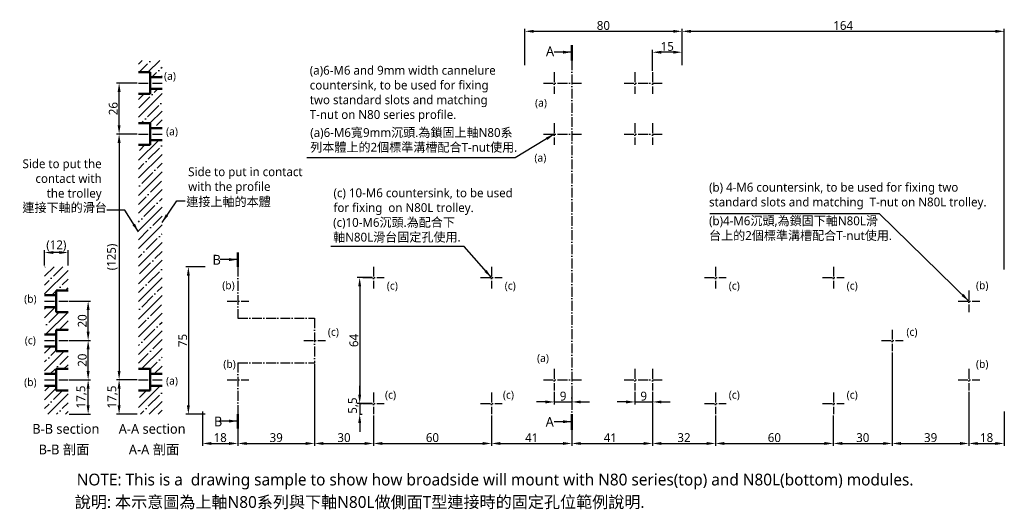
# Model space of a CAD drawing. Header units: millimetres. Extents: x 251 to 752, y 213 to 462.
import ezdxf

# ---------------------------------------------------------------- set-up
doc = ezdxf.new("R2010")
doc.units = ezdxf.units.MM
doc.linetypes.add('中心線5', pattern=[7.2, 5, -1, 0.2, -1])
doc.layers.get('Defpoints').update_dxf_attribs({"color": 1})
doc.layers.add('中心線', color=5, linetype='中心線5')
doc.layers.add('標註線', color=3, linetype='Continuous')
doc.styles.get("Standard").update_dxf_attribs({"font": 'msjh.ttf'})
doc.dimstyles.new('ISO-25', dxfattribs={"dimtxt": 4.5, "dimasz": 4.5, "dimexe": 1.25, "dimexo": 0.625, "dimtad": 1, "dimdec": 8, "dimtxsty": 'Standard', "dimcen": 2.5, "dimadec": 0, "dimazin": 0, "dimtfac": 1, "dimtdec": 8, "dimtmove": 0, "dimatfit": 3, "dimfxl": 0, "dimarcsym": 0})

# ---------------------------------------------------------------- blocks, each defined once
blk = doc.blocks.new('*D1')
at = {"layer": 'Defpoints', "color": 0, "lineweight": 50}
for p in [(275.82, 278.39), (286, 278.39), (275.82, 260.89)]:
    blk.add_point(p, dxfattribs=at)
at = {"layer": '標註線', "color": 0, "lineweight": -2}
for p, q in [((276.44, 278.39), (287.25, 278.39)), ((286, 265.39), (286, 273.89)), ((276.44, 260.89), (287.25, 260.89))]:
    blk.add_line(p, q, dxfattribs=at)
at = {"layer": '標註線', "color": 0, "lineweight": 50}
for points in [[(285.25, 273.89), (286.75, 273.89), (286, 278.39)], [(285.25, 265.39), (286.75, 265.39), (286, 260.89)]]:
    blk.add_solid(points, dxfattribs=at)
at = {"layer": '標註線', "color": 0, "insert": (282.66, 269.64), "char_height": 4.5, "attachment_point": 5, "rotation": 90}
blk.add_mtext('17,5', dxfattribs=at)
blk = doc.blocks.new('*D2')
at = {"layer": 'Defpoints', "color": 0, "lineweight": 50}
for p in [(263.82, 343.15), (263.82, 335.89), (275.82, 335.89)]:
    blk.add_point(p, dxfattribs=at)
at = {"layer": '標註線', "color": 0, "lineweight": -2}
for p, q in [((263.82, 336.52), (263.82, 344.4)), ((271.32, 343.15), (268.32, 343.15)), ((275.82, 336.52), (275.82, 344.4))]:
    blk.add_line(p, q, dxfattribs=at)
at = {"layer": '標註線', "color": 0, "lineweight": 50}
for points in [[(268.32, 343.9), (268.32, 342.4), (263.82, 343.15)], [(271.32, 343.9), (271.32, 342.4), (275.82, 343.15)]]:
    blk.add_solid(points, dxfattribs=at)
at = {"layer": '標註線', "color": 0, "insert": (269.82, 346.59), "char_height": 4.5, "attachment_point": 5}
blk.add_mtext('(12)', dxfattribs=at)
blk = doc.blocks.new('*D3')
at = {"layer": 'Defpoints', "color": 0, "lineweight": 50}
for p in [(301.77, 429.39), (311.6, 429.39), (311.6, 403.39)]:
    blk.add_point(p, dxfattribs=at)
at = {"layer": '標註線', "color": 0, "lineweight": -2}
for p, q in [((310.97, 429.39), (300.52, 429.39)), ((301.77, 407.89), (301.77, 424.89)), ((310.97, 403.39), (300.52, 403.39))]:
    blk.add_line(p, q, dxfattribs=at)
at = {"layer": '標註線', "color": 0, "lineweight": 50}
for points in [[(301.02, 424.89), (302.52, 424.89), (301.77, 429.39)], [(301.02, 407.89), (302.52, 407.89), (301.77, 403.39)]]:
    blk.add_solid(points, dxfattribs=at)
at = {"layer": '標註線', "color": 0, "insert": (298.82, 416.39), "char_height": 4.5, "attachment_point": 5, "rotation": 90}
blk.add_mtext('26', dxfattribs=at)
blk = doc.blocks.new('*D4')
at = {"layer": 'Defpoints', "color": 0, "lineweight": 50}
for p in [(752.21, 455.71), (588.21, 437.89), (752.21, 333.89)]:
    blk.add_point(p, dxfattribs=at)
at = {"layer": '標註線', "color": 0, "lineweight": -2}
for p, q in [((588.21, 438.52), (588.21, 456.96)), ((752.21, 334.52), (752.21, 456.96)), ((592.71, 455.71), (747.71, 455.71))]:
    blk.add_line(p, q, dxfattribs=at)
at = {"layer": '標註線', "color": 0, "lineweight": 50}
for points in [[(592.71, 456.46), (592.71, 454.96), (588.21, 455.71)], [(747.71, 456.46), (747.71, 454.96), (752.21, 455.71)]]:
    blk.add_solid(points, dxfattribs=at)
at = {"layer": '標註線', "color": 0, "insert": (670.21, 458.67), "char_height": 4.5, "attachment_point": 5}
blk.add_mtext('164', dxfattribs=at)
blk = doc.blocks.new('*D5')
at = {"layer": 'Defpoints', "color": 0, "lineweight": 50}
for p in [(344.21, 262.89), (362.21, 260.89), (362.21, 246)]:
    blk.add_point(p, dxfattribs=at)
at = {"layer": '標註線', "color": 0, "lineweight": -2}
for p, q in [((344.21, 262.27), (344.21, 244.75)), ((362.21, 260.27), (362.21, 244.75)), ((348.71, 246), (357.71, 246))]:
    blk.add_line(p, q, dxfattribs=at)
at = {"layer": '標註線', "color": 0, "lineweight": 50}
for points in [[(348.71, 246.75), (348.71, 245.25), (344.21, 246)], [(357.71, 246.75), (357.71, 245.25), (362.21, 246)]]:
    blk.add_solid(points, dxfattribs=at)
at = {"layer": '標註線', "color": 0, "insert": (353.21, 248.97), "char_height": 4.5, "attachment_point": 5}
blk.add_mtext('18', dxfattribs=at)
blk = doc.blocks.new('*D6')
at = {"layer": 'Defpoints', "color": 0, "lineweight": 50}
for p in [(346.21, 335.89), (337.02, 260.89), (346.21, 260.89)]:
    blk.add_point(p, dxfattribs=at)
at = {"layer": '標註線', "color": 0, "lineweight": -2}
for p, q in [((345.59, 335.89), (335.77, 335.89)), ((337.02, 331.39), (337.02, 265.39)), ((345.59, 260.89), (335.77, 260.89))]:
    blk.add_line(p, q, dxfattribs=at)
at = {"layer": '標註線', "color": 0, "lineweight": 50}
for points in [[(336.27, 331.39), (337.77, 331.39), (337.02, 335.89)], [(336.27, 265.39), (337.77, 265.39), (337.02, 260.89)]]:
    blk.add_solid(points, dxfattribs=at)
at = {"layer": '標註線', "color": 0, "insert": (334.11, 298.39), "char_height": 4.5, "attachment_point": 5, "rotation": 90}
blk.add_mtext('75', dxfattribs=at)
blk = doc.blocks.new('*D7')
at = {"layer": 'Defpoints', "color": 0, "lineweight": 50}
for p in [(573.21, 445.07), (588.21, 437.89), (573.21, 434.89)]:
    blk.add_point(p, dxfattribs=at)
at = {"layer": '標註線', "color": 0, "lineweight": -2}
for p, q in [((573.21, 435.52), (573.21, 446.32)), ((588.21, 438.52), (588.21, 446.32)), ((583.71, 445.07), (577.71, 445.07))]:
    blk.add_line(p, q, dxfattribs=at)
at = {"layer": '標註線', "color": 0, "lineweight": 50}
for points in [[(577.71, 445.82), (577.71, 444.32), (573.21, 445.07)], [(583.71, 445.82), (583.71, 444.32), (588.21, 445.07)]]:
    blk.add_solid(points, dxfattribs=at)
at = {"layer": '標註線', "color": 0, "insert": (580.71, 448.03), "char_height": 4.5, "attachment_point": 5}
blk.add_mtext('15', dxfattribs=at)
blk = doc.blocks.new('*D8')
at = {"layer": 'Defpoints', "color": 0, "lineweight": 50}
for p in [(695.21, 292.89), (734.21, 272.89), (734.21, 246)]:
    blk.add_point(p, dxfattribs=at)
at = {"layer": '標註線', "color": 0, "lineweight": -2}
for p, q in [((695.21, 292.27), (695.21, 244.75)), ((734.21, 272.27), (734.21, 244.75)), ((699.71, 246), (729.71, 246))]:
    blk.add_line(p, q, dxfattribs=at)
at = {"layer": '標註線', "color": 0, "lineweight": 50}
for points in [[(699.71, 246.75), (699.71, 245.25), (695.21, 246)], [(729.71, 246.75), (729.71, 245.25), (734.21, 246)]]:
    blk.add_solid(points, dxfattribs=at)
at = {"layer": '標註線', "color": 0, "insert": (714.71, 248.95), "char_height": 4.5, "attachment_point": 5}
blk.add_mtext('39', dxfattribs=at)
blk = doc.blocks.new('*D9')
at = {"layer": 'Defpoints', "color": 0, "lineweight": 50}
for p in [(734.21, 272.89), (752.21, 262.89), (752.21, 246)]:
    blk.add_point(p, dxfattribs=at)
at = {"layer": '標註線', "color": 0, "lineweight": -2}
for p, q in [((734.21, 272.27), (734.21, 244.75)), ((752.21, 262.27), (752.21, 244.75)), ((738.71, 246), (747.71, 246))]:
    blk.add_line(p, q, dxfattribs=at)
at = {"layer": '標註線', "color": 0, "lineweight": 50}
for points in [[(738.71, 246.75), (738.71, 245.25), (734.21, 246)], [(747.71, 246.75), (747.71, 245.25), (752.21, 246)]]:
    blk.add_solid(points, dxfattribs=at)
at = {"layer": '標註線', "color": 0, "insert": (743.21, 248.97), "char_height": 4.5, "attachment_point": 5}
blk.add_mtext('18', dxfattribs=at)
blk = doc.blocks.new('*D10')
at = {"layer": 'Defpoints', "color": 0, "lineweight": 50}
for p in [(573.21, 272.89), (532.21, 260.89), (573.21, 246)]:
    blk.add_point(p, dxfattribs=at)
at = {"layer": '標註線', "color": 0, "lineweight": -2}
for p, q in [((573.21, 272.27), (573.21, 244.75)), ((532.21, 260.27), (532.21, 244.75)), ((536.71, 246), (568.71, 246))]:
    blk.add_line(p, q, dxfattribs=at)
at = {"layer": '標註線', "color": 0, "lineweight": 50}
for points in [[(536.71, 246.75), (536.71, 245.25), (532.21, 246)], [(568.71, 246.75), (568.71, 245.25), (573.21, 246)]]:
    blk.add_solid(points, dxfattribs=at)
at = {"layer": '標註線', "color": 0, "insert": (551.71, 248.93), "char_height": 4.5, "attachment_point": 5}
blk.add_mtext('41', dxfattribs=at)
blk = doc.blocks.new('*D11')
at = {"layer": 'Defpoints', "color": 0, "lineweight": 50}
for p in [(275.82, 298.39), (286, 298.39), (276.44, 278.39)]:
    blk.add_point(p, dxfattribs=at)
at = {"layer": '標註線', "color": 0, "lineweight": -2}
for p, q in [((276.44, 298.39), (287.25, 298.39)), ((286, 282.89), (286, 293.89)), ((277.07, 278.39), (287.25, 278.39))]:
    blk.add_line(p, q, dxfattribs=at)
at = {"layer": '標註線', "color": 0, "lineweight": 50}
for points in [[(285.25, 293.89), (286.75, 293.89), (286, 298.39)], [(285.25, 282.89), (286.75, 282.89), (286, 278.39)]]:
    blk.add_solid(points, dxfattribs=at)
at = {"layer": '標註線', "color": 0, "insert": (283.05, 288.39), "char_height": 4.5, "attachment_point": 5, "rotation": 90}
blk.add_mtext('20', dxfattribs=at)
blk = doc.blocks.new('*D12')
at = {"layer": 'Defpoints', "color": 0, "lineweight": 50}
for p in [(275.82, 318.39), (286, 318.39), (276.44, 298.39)]:
    blk.add_point(p, dxfattribs=at)
at = {"layer": '標註線', "color": 0, "lineweight": -2}
for p, q in [((276.44, 318.39), (287.25, 318.39)), ((286, 302.89), (286, 313.89)), ((277.07, 298.39), (287.25, 298.39))]:
    blk.add_line(p, q, dxfattribs=at)
at = {"layer": '標註線', "color": 0, "lineweight": 50}
for points in [[(285.25, 313.89), (286.75, 313.89), (286, 318.39)], [(285.25, 302.89), (286.75, 302.89), (286, 298.39)]]:
    blk.add_solid(points, dxfattribs=at)
at = {"layer": '標註線', "color": 0, "insert": (283.05, 308.39), "char_height": 4.5, "attachment_point": 5, "rotation": 90}
blk.add_mtext('20', dxfattribs=at)
blk = doc.blocks.new('*D13')
at = {"layer": 'Defpoints', "color": 0, "lineweight": 50}
for p in [(401.21, 287.11), (362.21, 260.89), (401.21, 246)]:
    blk.add_point(p, dxfattribs=at)
at = {"layer": '標註線', "color": 0, "lineweight": -2}
for p, q in [((401.21, 286.49), (401.21, 244.75)), ((362.21, 260.27), (362.21, 244.75)), ((366.71, 246), (396.71, 246))]:
    blk.add_line(p, q, dxfattribs=at)
at = {"layer": '標註線', "color": 0, "lineweight": 50}
for points in [[(366.71, 246.75), (366.71, 245.25), (362.21, 246)], [(396.71, 246.75), (396.71, 245.25), (401.21, 246)]]:
    blk.add_solid(points, dxfattribs=at)
at = {"layer": '標註線', "color": 0, "insert": (381.71, 248.95), "char_height": 4.5, "attachment_point": 5}
blk.add_mtext('39', dxfattribs=at)
blk = doc.blocks.new('*D14')
at = {"layer": 'Defpoints', "color": 0, "lineweight": 50}
for p in [(311.6, 403.39), (301.77, 278.39), (311.6, 278.39)]:
    blk.add_point(p, dxfattribs=at)
at = {"layer": '標註線', "color": 0, "lineweight": -2}
for p, q in [((310.97, 403.39), (300.52, 403.39)), ((301.77, 398.89), (301.77, 282.89)), ((310.97, 278.39), (300.52, 278.39))]:
    blk.add_line(p, q, dxfattribs=at)
at = {"layer": '標註線', "color": 0, "lineweight": 50}
for points in [[(301.02, 398.89), (302.52, 398.89), (301.77, 403.39)], [(301.02, 282.89), (302.52, 282.89), (301.77, 278.39)]]:
    blk.add_solid(points, dxfattribs=at)
at = {"layer": '標註線', "color": 0, "insert": (298.34, 340.89), "char_height": 4.5, "attachment_point": 5, "rotation": 90}
blk.add_mtext('(125)', dxfattribs=at)
blk = doc.blocks.new('*D15')
at = {"layer": 'Defpoints', "color": 0, "lineweight": 50}
for p in [(311.6, 278.39), (301.77, 260.89), (311.6, 260.89)]:
    blk.add_point(p, dxfattribs=at)
at = {"layer": '標註線', "color": 0, "lineweight": -2}
for p, q in [((310.97, 278.39), (300.52, 278.39)), ((301.77, 273.89), (301.77, 265.39)), ((310.97, 260.89), (300.52, 260.89))]:
    blk.add_line(p, q, dxfattribs=at)
at = {"layer": '標註線', "color": 0, "lineweight": 50}
for points in [[(301.02, 273.89), (302.52, 273.89), (301.77, 278.39)], [(301.02, 265.39), (302.52, 265.39), (301.77, 260.89)]]:
    blk.add_solid(points, dxfattribs=at)
at = {"layer": '標註線', "color": 0, "insert": (298.43, 269.64), "char_height": 4.5, "attachment_point": 5, "rotation": 90}
blk.add_mtext('17,5', dxfattribs=at)
blk = doc.blocks.new('*D16')
at = {"layer": 'Defpoints', "color": 0, "lineweight": 50}
for p in [(523.21, 272.89), (532.21, 272.89), (532.21, 267.13)]:
    blk.add_point(p, dxfattribs=at)
at = {"layer": '標註線', "color": 0, "lineweight": -2}
for p, q in [((523.21, 272.27), (523.21, 265.88)), ((532.21, 272.27), (532.21, 265.88)), ((518.71, 267.13), (514.21, 267.13)), ((523.21, 267.13), (532.21, 267.13)), ((536.71, 267.13), (541.21, 267.13))]:
    blk.add_line(p, q, dxfattribs=at)
at = {"layer": '標註線', "color": 0, "lineweight": 50}
for points in [[(518.71, 267.88), (518.71, 266.38), (523.21, 267.13)], [(536.71, 267.88), (536.71, 266.38), (532.21, 267.13)]]:
    blk.add_solid(points, dxfattribs=at)
at = {"layer": '標註線', "color": 0, "insert": (527.71, 270.08), "char_height": 4.5, "attachment_point": 5}
blk.add_mtext('9', dxfattribs=at)
blk = doc.blocks.new('*D17')
at = {"layer": 'Defpoints', "color": 0, "lineweight": 50}
for p in [(401.21, 287.11), (431.21, 260.89), (431.21, 246)]:
    blk.add_point(p, dxfattribs=at)
at = {"layer": '標註線', "color": 0, "lineweight": -2}
for p, q in [((401.21, 286.49), (401.21, 244.75)), ((431.21, 260.27), (431.21, 244.75)), ((405.71, 246), (426.71, 246))]:
    blk.add_line(p, q, dxfattribs=at)
at = {"layer": '標註線', "color": 0, "lineweight": 50}
for points in [[(405.71, 246.75), (405.71, 245.25), (401.21, 246)], [(426.71, 246.75), (426.71, 245.25), (431.21, 246)]]:
    blk.add_solid(points, dxfattribs=at)
at = {"layer": '標註線', "color": 0, "insert": (416.21, 248.95), "char_height": 4.5, "attachment_point": 5}
blk.add_mtext('30', dxfattribs=at)
blk = doc.blocks.new('*D18')
at = {"layer": 'Defpoints', "color": 0, "lineweight": 50}
for p in [(431.21, 260.89), (491.21, 260.89), (491.21, 246)]:
    blk.add_point(p, dxfattribs=at)
at = {"layer": '標註線', "color": 0, "lineweight": -2}
for p, q in [((431.21, 260.27), (431.21, 244.75)), ((491.21, 260.27), (491.21, 244.75)), ((435.71, 246), (486.71, 246))]:
    blk.add_line(p, q, dxfattribs=at)
at = {"layer": '標註線', "color": 0, "lineweight": 50}
for points in [[(435.71, 246.75), (435.71, 245.25), (431.21, 246)], [(486.71, 246.75), (486.71, 245.25), (491.21, 246)]]:
    blk.add_solid(points, dxfattribs=at)
at = {"layer": '標註線', "color": 0, "insert": (461.21, 248.95), "char_height": 4.5, "attachment_point": 5}
blk.add_mtext('60', dxfattribs=at)
blk = doc.blocks.new('*D19')
at = {"layer": 'Defpoints', "color": 0, "lineweight": 50}
for p in [(605.21, 260.89), (665.21, 260.89), (665.21, 246)]:
    blk.add_point(p, dxfattribs=at)
at = {"layer": '標註線', "color": 0, "lineweight": -2}
for p, q in [((605.21, 260.27), (605.21, 244.75)), ((665.21, 260.27), (665.21, 244.75)), ((609.71, 246), (660.71, 246))]:
    blk.add_line(p, q, dxfattribs=at)
at = {"layer": '標註線', "color": 0, "lineweight": 50}
for points in [[(609.71, 246.75), (609.71, 245.25), (605.21, 246)], [(660.71, 246.75), (660.71, 245.25), (665.21, 246)]]:
    blk.add_solid(points, dxfattribs=at)
at = {"layer": '標註線', "color": 0, "insert": (635.21, 248.95), "char_height": 4.5, "attachment_point": 5}
blk.add_mtext('60', dxfattribs=at)
blk = doc.blocks.new('*D20')
at = {"layer": 'Defpoints', "color": 0, "lineweight": 50}
for p in [(695.21, 292.89), (665.21, 260.89), (695.21, 246)]:
    blk.add_point(p, dxfattribs=at)
at = {"layer": '標註線', "color": 0, "lineweight": -2}
for p, q in [((695.21, 292.27), (695.21, 244.75)), ((665.21, 260.27), (665.21, 244.75)), ((669.71, 246), (690.71, 246))]:
    blk.add_line(p, q, dxfattribs=at)
at = {"layer": '標註線', "color": 0, "lineweight": 50}
for points in [[(669.71, 246.75), (669.71, 245.25), (665.21, 246)], [(690.71, 246.75), (690.71, 245.25), (695.21, 246)]]:
    blk.add_solid(points, dxfattribs=at)
at = {"layer": '標註線', "color": 0, "insert": (680.21, 248.95), "char_height": 4.5, "attachment_point": 5}
blk.add_mtext('30', dxfattribs=at)
blk = doc.blocks.new('*D21')
at = {"layer": 'Defpoints', "color": 0, "lineweight": 50}
for p in [(431.21, 330.39), (424.19, 266.39), (431.21, 266.39)]:
    blk.add_point(p, dxfattribs=at)
at = {"layer": '標註線', "color": 0, "lineweight": -2}
for p, q in [((430.59, 330.39), (422.94, 330.39)), ((424.19, 325.89), (424.19, 270.89)), ((430.59, 266.39), (422.94, 266.39))]:
    blk.add_line(p, q, dxfattribs=at)
at = {"layer": '標註線', "color": 0, "lineweight": 50}
for points in [[(423.44, 325.89), (424.94, 325.89), (424.19, 330.39)], [(423.44, 270.89), (424.94, 270.89), (424.19, 266.39)]]:
    blk.add_solid(points, dxfattribs=at)
at = {"layer": '標註線', "color": 0, "insert": (421.24, 298.39), "char_height": 4.5, "attachment_point": 5, "rotation": 90}
blk.add_mtext('64', dxfattribs=at)
blk = doc.blocks.new('*D22')
at = {"layer": 'Defpoints', "color": 0, "lineweight": 50}
for p in [(588.21, 455.71), (508.21, 437.89), (588.21, 437.89)]:
    blk.add_point(p, dxfattribs=at)
at = {"layer": '標註線', "color": 0, "lineweight": -2}
for p, q in [((508.21, 438.52), (508.21, 456.96)), ((588.21, 438.52), (588.21, 456.96)), ((512.71, 455.71), (583.71, 455.71))]:
    blk.add_line(p, q, dxfattribs=at)
at = {"layer": '標註線', "color": 0, "lineweight": 50}
for points in [[(512.71, 456.46), (512.71, 454.96), (508.21, 455.71)], [(583.71, 456.46), (583.71, 454.96), (588.21, 455.71)]]:
    blk.add_solid(points, dxfattribs=at)
at = {"layer": '標註線', "color": 0, "insert": (548.21, 458.66), "char_height": 4.5, "attachment_point": 5}
blk.add_mtext('80', dxfattribs=at)
blk = doc.blocks.new('*D23')
at = {"layer": 'Defpoints', "color": 0, "lineweight": 50}
for p in [(423.48, 266.39), (423.48, 260.89), (424.19, 260.89)]:
    blk.add_point(p, dxfattribs=at)
at = {"layer": '標註線', "color": 0, "lineweight": -2}
for p, q in [((424.19, 270.89), (424.19, 275.39)), ((424.1, 266.39), (425.44, 266.39)), ((424.19, 266.39), (424.19, 260.89)), ((424.1, 260.89), (425.44, 260.89)), ((424.19, 256.39), (424.19, 251.89))]:
    blk.add_line(p, q, dxfattribs=at)
at = {"layer": '標註線', "color": 0, "lineweight": 50}
for points in [[(423.44, 270.89), (424.94, 270.89), (424.19, 266.39)], [(423.44, 256.39), (424.94, 256.39), (424.19, 260.89)]]:
    blk.add_solid(points, dxfattribs=at)
at = {"layer": '標註線', "color": 0, "insert": (420.92, 265.28), "char_height": 4.5, "attachment_point": 5, "rotation": 90}
blk.add_mtext('5,5', dxfattribs=at)
blk = doc.blocks.new('*D24')
at = {"layer": 'Defpoints', "color": 0, "lineweight": 50}
for p in [(491.21, 260.89), (532.21, 260.89), (532.21, 246)]:
    blk.add_point(p, dxfattribs=at)
at = {"layer": '標註線', "color": 0, "lineweight": -2}
for p, q in [((491.21, 260.27), (491.21, 244.75)), ((532.21, 260.27), (532.21, 244.75)), ((495.71, 246), (527.71, 246))]:
    blk.add_line(p, q, dxfattribs=at)
at = {"layer": '標註線', "color": 0, "lineweight": 50}
for points in [[(495.71, 246.75), (495.71, 245.25), (491.21, 246)], [(527.71, 246.75), (527.71, 245.25), (532.21, 246)]]:
    blk.add_solid(points, dxfattribs=at)
at = {"layer": '標註線', "color": 0, "insert": (511.71, 248.93), "char_height": 4.5, "attachment_point": 5}
blk.add_mtext('41', dxfattribs=at)
blk = doc.blocks.new('*D25')
at = {"layer": 'Defpoints', "color": 0, "lineweight": 50}
for p in [(573.21, 272.89), (605.21, 260.89), (605.21, 246)]:
    blk.add_point(p, dxfattribs=at)
at = {"layer": '標註線', "color": 0, "lineweight": -2}
for p, q in [((573.21, 272.27), (573.21, 244.75)), ((605.21, 260.27), (605.21, 244.75)), ((577.71, 246), (600.71, 246))]:
    blk.add_line(p, q, dxfattribs=at)
at = {"layer": '標註線', "color": 0, "lineweight": 50}
for points in [[(577.71, 246.75), (577.71, 245.25), (573.21, 246)], [(600.71, 246.75), (600.71, 245.25), (605.21, 246)]]:
    blk.add_solid(points, dxfattribs=at)
at = {"layer": '標註線', "color": 0, "insert": (589.21, 248.95), "char_height": 4.5, "attachment_point": 5}
blk.add_mtext('32', dxfattribs=at)
blk = doc.blocks.new('*D26')
at = {"layer": 'Defpoints', "color": 0, "lineweight": 50}
for p in [(564.21, 272.89), (573.21, 272.89), (573.21, 267.13)]:
    blk.add_point(p, dxfattribs=at)
at = {"layer": '標註線', "color": 0, "lineweight": -2}
for p, q in [((564.21, 272.27), (564.21, 265.88)), ((573.21, 272.27), (573.21, 265.88)), ((559.71, 267.13), (555.21, 267.13)), ((564.21, 267.13), (573.21, 267.13)), ((577.71, 267.13), (582.21, 267.13))]:
    blk.add_line(p, q, dxfattribs=at)
at = {"layer": '標註線', "color": 0, "lineweight": 50}
for points in [[(559.71, 267.88), (559.71, 266.38), (564.21, 267.13)], [(577.71, 267.88), (577.71, 266.38), (573.21, 267.13)]]:
    blk.add_solid(points, dxfattribs=at)
at = {"layer": '標註線', "color": 0, "insert": (568.71, 270.08), "char_height": 4.5, "attachment_point": 5}
blk.add_mtext('9', dxfattribs=at)

msp = doc.modelspace()

# ---------------------------------------------------------------- hatches: boundary and pattern name
h = msp.add_hatch()
h.set_pattern_fill('ANSI35', color=256, style=0)
h.set_pattern_definition([(45, (23.3076, 25), (-4.49013, 4.49013), []), (45, (27.798, 25), (-4.49013, 4.49013), [7.9375, -1.5875, 0, -1.5875])])
h.paths.add_polyline_path([(323.59670657, 440.89464349), (311.59670657, 440.89464349), (311.59670657, 434.89464349), (317.59670657, 434.89464349), (317.59670657, 432.39464349), (323.59670657, 432.39464349)])
h.paths.add_polyline_path([(323.59670657, 426.39464349), (317.59670657, 426.39464349), (317.59670657, 423.89464349), (311.59670657, 423.89464349), (311.59670657, 408.89464349), (317.59670657, 408.89464349), (317.59670657, 406.39464349), (323.59670657, 406.39464349)])
h = msp.add_hatch()
h.set_pattern_fill('ANSI35', color=256, style=0)
h.set_pattern_definition([(45, (11.3076, 0), (-4.49013, 4.49013), []), (45, (15.798, 0), (-4.49013, 4.49013), [7.9375, -1.5875, 0, -1.5875])])
h.paths.add_polyline_path([(323.59670657, 275.39464349), (317.59670657, 275.39464349), (317.59670657, 272.89464349), (311.59670657, 272.89464349), (311.59670657, 260.89464349), (323.59670657, 260.89464349)])
h.paths.add_polyline_path([(323.59670657, 400.39464349), (317.59670657, 400.39464349), (317.59670657, 397.89464349), (311.59670657, 397.89464349), (311.59670657, 283.89464349), (317.59670657, 283.89464349), (317.59670657, 281.39464349), (323.59670657, 281.39464349)])
h = msp.add_hatch()
h.set_pattern_fill('ANSI35', color=256, style=0)
h.set_pattern_definition([(45, (13.569, 0), (-4.49013, 4.49013), []), (45, (18.059, 0), (-4.49013, 4.49013), [7.9375, -1.5875, 0, -1.5875])])
h.paths.add_polyline_path([(275.81721409, 323.89464349), (275.81721409, 335.89464349), (263.81721409, 335.89464349), (263.81721409, 321.39464349), (269.81721409, 321.39464349), (269.81721409, 323.89464349)])
h.paths.add_polyline_path([(275.81721409, 260.89464349), (275.81721409, 272.89464349), (269.81721409, 272.89464349), (269.81721409, 275.39464349), (263.81721409, 275.39464349), (263.81721409, 260.89464349)])
h = msp.add_hatch()
h.set_pattern_fill('ANSI35', color=256, style=0)
h.set_pattern_definition([(45, (34.7316, 0), (-4.49013, 4.49013), []), (45, (39.222, 0), (-4.49013, 4.49013), [7.9375, -1.5875, 0, -1.5875])])
h.paths.add_polyline_path([(275.81721409, 303.89464349), (275.81721409, 312.89464349), (269.81721409, 312.89464349), (269.81721409, 315.39464349), (263.81721409, 315.39464349), (263.81721409, 301.39464349), (269.81721409, 301.39464349), (269.81721409, 303.89464349)])
h.paths.add_polyline_path([(269.81721409, 292.89464349), (269.81721409, 295.39464349), (263.81721409, 295.39464349), (263.81721409, 281.39464349), (269.81721409, 281.39464349), (269.81721409, 283.89464349), (275.81721409, 283.89464349), (275.81721409, 292.89464349)])

# ---------------------------------------------------------------- linework, layer by layer
at = {"lineweight": 50}
for p, q in [((317.59670657, 434.89464349), (311.59670657, 434.89464349)), ((317.59670657, 434.89464349), (317.59670657, 423.89464349)), ((323.59670657, 432.39464349), (317.59670657, 432.39464349)), ((323.59670657, 426.39464349), (317.59670657, 426.39464349)), ((317.59670657, 423.89464349), (311.59670657, 423.89464349)), ((317.59670657, 408.89464349), (311.59670657, 408.89464349)), ((317.59670657, 408.89464349), (317.59670657, 397.89464349)), ((323.59670657, 406.39464349), (317.59670657, 406.39464349)), ((317.59670657, 397.89464349), (311.59670657, 397.89464349)), ((323.59670657, 400.39464349), (317.59670657, 400.39464349)), ((263.81721409, 321.39464349), (269.81721409, 321.39464349)), ((269.81721409, 323.89464349), (269.81721409, 312.89464349)), ((269.81721409, 323.89464349), (275.81721409, 323.89464349)), ((263.81721409, 315.39464349), (269.81721409, 315.39464349)), ((269.81721409, 312.89464349), (275.81721409, 312.89464349)), ((263.81721409, 301.39464349), (269.81721409, 301.39464349)), ((269.81721409, 303.89464349), (269.81721409, 292.89464349)), ((269.81721409, 303.89464349), (275.81721409, 303.89464349)), ((263.81721409, 295.39464349), (269.81721409, 295.39464349)), ((269.81721409, 292.89464349), (275.81721409, 292.89464349)), ((263.81721409, 281.39464349), (269.81721409, 281.39464349)), ((269.81721409, 283.89464349), (269.81721409, 272.89464349)), ((269.81721409, 283.89464349), (275.81721409, 283.89464349)), ((317.59670657, 283.89464349), (311.59670657, 283.89464349)), ((317.59670657, 283.89464349), (317.59670657, 272.89464349)), ((323.59670657, 281.39464349), (317.59670657, 281.39464349)), ((263.81721409, 275.39464349), (269.81721409, 275.39464349)), ((269.81721409, 272.89464349), (275.81721409, 272.89464349)), ((317.59670657, 272.89464349), (311.59670657, 272.89464349)), ((323.59670657, 275.39464349), (317.59670657, 275.39464349))]:
    msp.add_line(p, q, dxfattribs=at)
at = {"layer": '中心線'}
for p, q in [((532.21429808, 440.89464349), (532.21429808, 260.89464349)), ((523.21429808, 434.89464349), (523.21429808, 423.89464349)), ((564.21429808, 434.89464349), (564.21429808, 423.89464349)), ((573.21429808, 434.89464349), (573.21429808, 423.89464349)), ((311.59670657, 429.39464349), (323.59670657, 429.39464349)), ((517.71429808, 429.39464349), (537.71429808, 429.39464349)), ((558.71429808, 429.39464349), (578.71429808, 429.39464349)), ((523.21429808, 408.89464349), (523.21429808, 397.89464349)), ((564.21429808, 408.89464349), (564.21429808, 397.89464349)), ((573.21429808, 408.89464349), (573.21429808, 397.89464349)), ((311.59670657, 403.39464349), (323.59670657, 403.39464349)), ((517.71429808, 403.39464349), (537.71429808, 403.39464349)), ((558.71429808, 403.39464349), (578.71429808, 403.39464349)), ((362.21429808, 335.89464349), (362.21429808, 309.6749426)), ((431.21429808, 335.89464349), (431.21429808, 324.89464349)), ((491.21429808, 335.89464349), (491.21429808, 324.89464349)), ((605.21429808, 335.89464349), (605.21429808, 324.89464349)), ((665.21429808, 335.89464349), (665.21429808, 324.89464349)), ((425.71429808, 330.39464349), (436.71429808, 330.39464349)), ((485.71429808, 330.39464349), (496.71429808, 330.39464349)), ((599.71429808, 330.39464349), (610.71429808, 330.39464349)), ((659.71429808, 330.39464349), (670.71429808, 330.39464349)), ((734.21429808, 323.89464349), (734.21429808, 312.89464349)), ((263.81721409, 318.39464349), (275.81721409, 318.39464349)), ((356.71102133, 318.39464349), (367.71102133, 318.39464349)), ((728.71429808, 318.39464349), (739.71429808, 318.39464349)), ((362.21429808, 309.6749426), (401.21429808, 309.6749426)), ((401.21429808, 309.6749426), (401.21429808, 287.11434437)), ((695.21429808, 303.89464349), (695.21429808, 292.89464349)), ((263.81721409, 298.39464349), (275.81721409, 298.39464349)), ((395.71429808, 298.39464349), (406.71429808, 298.39464349)), ((689.71429808, 298.39464349), (700.71429808, 298.39464349)), ((362.21429808, 287.11434437), (362.21429808, 260.89464349)), ((362.21429808, 287.11434437), (401.21429808, 287.11434437)), ((523.21429808, 283.89464349), (523.21429808, 272.89464349)), ((564.21429808, 283.89464349), (564.21429808, 272.89464349)), ((573.21429808, 283.89464349), (573.21429808, 272.89464349)), ((734.21429808, 283.89464349), (734.21429808, 272.89464349)), ((263.81721409, 278.39464349), (275.81721409, 278.39464349)), ((311.59670657, 278.39464349), (323.59670657, 278.39464349)), ((356.71102133, 278.39464349), (367.71102133, 278.39464349)), ((517.71429808, 278.39464349), (537.71429808, 278.39464349)), ((558.71429808, 278.39464349), (578.71429808, 278.39464349)), ((728.71429808, 278.39464349), (739.71429808, 278.39464349)), ((431.21429808, 271.89464349), (431.21429808, 260.89464349)), ((491.21429808, 271.89464349), (491.21429808, 260.89464349)), ((605.21429808, 271.89464349), (605.21429808, 260.89464349)), ((665.21429808, 271.89464349), (665.21429808, 260.89464349)), ((425.71445893, 266.39464349), (436.71445893, 266.39464349)), ((485.71445893, 266.39464349), (496.71445893, 266.39464349)), ((599.71429808, 266.39464349), (610.71429808, 266.39464349)), ((659.71429808, 266.39464349), (670.71429808, 266.39464349))]:
    msp.add_line(p, q, dxfattribs=at)
at = {"layer": '標註線', "lineweight": 50}
for p, q in [((532.21429808, 440.89464349), (532.21429808, 448.73238453)), ((362.21429808, 335.89464349), (362.21429808, 343.21182321)), ((362.21429808, 253.60755354), (362.21429808, 260.89464349)), ((532.21429808, 260.89464349), (532.21429808, 252.96700043))]:
    msp.add_line(p, q, dxfattribs=at)

# ---------------------------------------------------------------- texts
for s, insert, char_height, attachment_point in [('(a)6-M6 and 9mm width cannelure \\Pcountersink, to be used for fixing \\Ptwo standard slots and matching  \\PT-nut on N80 series profile.', (398.79351886, 438.12681811), 4.5, 1), ('Side to put the\\Pcontact with\\Pthe trolley', (292.88956956, 369.5677129), 4.5, 9), ('Side to put in contact\\Pwith the profile', (336.93148491, 386.51191781), 4.5, 1), ('(c) 10-M6 countersink, to be used\\Pfor fixing  on N80L trolley.', (410.86071913, 375.7625312), 4.5, 1), ('(b) 4-M6 countersink, to be used for fixing two \\Pstandard slots and matching  T-nut on N80L trolley.', (601.96755123, 378.62184324), 4.5, 1), ('B-B section', (257.57849917, 255.94851855), 5, 1), ('A-A section', (301.56677799, 255.94851855), 5, 1), ('NOTE: This is a  drawing sample to show how broadside will mount with N80 series(top) and N80L(bottom) modules.', (280.1878217, 230.64056951), 6, 1)]:
    msp.add_mtext(s, dxfattribs=dict(insert=insert, char_height=char_height, attachment_point=attachment_point))
at = {"layer": '標註線', "lineweight": 50, "char_height": 5, "attachment_point": 1}
for s, insert, width in [('A', (518.97321037, 448.05401271), 1.953992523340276e-14), ('B', (349.31592582, 341.98373171), 1.77635683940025e-15), ('B', (350.01857356, 259.70592711), 1.77635683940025e-15), ('A', (518.81775718, 259.52996727), 1.953992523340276e-14)]:
    msp.add_mtext(s, dxfattribs=dict(at, insert=insert, width=width))
at = {"layer": '標註線'}
for s, insert, char_height, attachment_point in [('(a)', (324.63227231, 435.02260047), 4, 1), ('(a)', (513.42344431, 421.34474179), 4, 1), ('(a)', (325.65996733, 406.79594845), 4, 1), ('(a)6-M6寬9mm沉頭.為鎖固上軸N80系\\P列本體上的2個標準溝槽配合T-nut使用.', (399.02028537, 406.45459157), 4.5, 1), ('(a)', (513.09463899, 393.40876676), 4, 1), ('連接上軸的本體', (335.96544911, 371.21822913), 4.5, 1), ('連接下軸的滑台', (295.51828774, 363.19335797), 4.5, 9), ('(c)10-M6沉頭.為配合下\\P軸N80L滑台固定孔使用.', (410.67651533, 360.72820254), 4.5, 1), ('(b)4-M6沉頭,為鎖固下軸N80L滑\\P台上的2個標準溝槽配合T-nut使用.', (601.96755123, 361.53783674), 4.5, 1), ('(b)', (354.24486819, 328.46570965), 4, 1), ('(c)', (438.00133536, 328.29031992), 4, 1), ('(c)', (498.00133536, 328.29031992), 4, 1), ('(c)', (612.00133536, 328.29031992), 4, 1), ('(c)', (672.00133536, 328.29031992), 4, 1), ('(b)', (737.8014092, 328.46570965), 4, 1), ('(b)', (253.44121438, 321.59803895), 4, 1), ('(c)', (253.76833687, 300.50374729), 4, 1), ('(c)', (407.9980864, 304.79031992), 4, 1), ('(c)', (702.39885542, 304.79031992), 4, 1), ('(a)', (514.44015442, 291.48917615), 4, 1), ('(b)', (354.8014092, 288.46570965), 4, 1), ('(b)', (737.8014092, 288.46570965), 4, 1), ('(b)', (253.44121438, 279.20108923), 4, 1), ('(a)', (325.65996733, 279.90390042), 4, 1), ('(c)', (437.07131146, 272.79031992), 4, 1), ('(c)', (497.07131146, 272.79031992), 4, 1), ('(c)', (612.00120162, 272.79031992), 4, 1), ('(c)', (672.00120162, 272.79031992), 4, 1), ('B-B 剖面', (260.8292586, 245.45491162), 5, 1), ('A-A 剖面', (306.71513403, 245.45491162), 5, 1), ('說明: 本示意圖為上軸N80系列與下軸N80L做側面T型連接時的固定孔位範例說明.', (279.19085413, 219.21442928), 6, 1)]:
    msp.add_mtext(s, dxfattribs=dict(at, insert=insert, char_height=char_height, attachment_point=attachment_point))

# ---------------------------------------------------------------- dimensions: what is measured, and where the dimension line sits
for base, p1, p2, picture, middle in [((588.2142980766, 455.7081357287), (508.2142980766, 437.8946434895), (588.2142980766, 437.8946434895), '*D22', (548.2142980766, 458.6586683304)), ((752.2142980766, 455.7081357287), (588.2142980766, 437.8946434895), (752.2142980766, 333.8946434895), '*D4', (670.2142980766, 458.6717412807)), ((573.2142980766, 445.0685779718), (588.2142980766, 437.8946434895), (573.2142980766, 434.8946434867), '*D7', (580.7142980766, 448.0321835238)), ((695.2142980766, 246.0014099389), (665.2142980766, 260.8946434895), (695.2142980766, 292.8946434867), '*D20', (680.2142980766, 248.9519425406)), ((734.2142980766, 246.0014099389), (695.2142980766, 292.8946434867), (734.2142980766, 272.8946434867), '*D8', (714.7142980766, 248.9519425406)), ((401.2142980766, 246.0014099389), (362.2142980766, 260.8946434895), (401.2142980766, 287.1143443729), '*D13', (381.7142980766, 248.9519425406)), ((431.2142980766, 246.0014099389), (401.2142980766, 287.1143443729), (431.2142980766, 260.8946434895), '*D17', (416.2142980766, 248.9519425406)), ((532.2142980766, 267.1330789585), (523.2142980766, 272.8946434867), (532.2142980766, 272.8946434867), '*D16', (527.7142980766, 270.0836115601)), ((573.2142980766, 267.1330789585), (564.2142980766, 272.8946434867), (573.2142980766, 272.8946434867), '*D26', (568.7142980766, 270.0836115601)), ((605.2142980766, 246.0014099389), (573.2142980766, 272.8946434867), (605.2142980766, 260.8946434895), '*D25', (589.2142980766, 248.9519425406)), ((752.2142980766, 246.0014099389), (734.2142980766, 272.8946434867), (752.2142980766, 262.8946434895), '*D9', (743.2142980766, 248.9650154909)), ((362.2142980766, 246.0014099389), (344.2142980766, 262.8946434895), (362.2142980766, 260.8946434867), '*D5', (353.2142980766, 248.9650154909)), ((491.2142980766, 246.0014099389), (431.2142980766, 260.8946434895), (491.2142980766, 260.8946434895), '*D18', (461.2142980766, 248.9519425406)), ((532.2142980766, 246.0014099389), (491.2142980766, 260.8946434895), (532.2142980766, 260.8946434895), '*D24', (511.7142980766, 248.9272491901)), ((665.2142980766, 246.0014099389), (605.2142980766, 260.8946434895), (665.2142980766, 260.8946434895), '*D19', (635.2142980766, 248.9519425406))]:
    dim = msp.add_linear_dim(base=base, p1=p1, p2=p2, dimstyle='ISO-25', dxfattribs=at)
    dim.commit()
    dim.dimension.update_dxf_attribs({"geometry": picture, "text_midpoint": middle})
for base, p1, p2, picture, middle in [((301.7744215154, 429.3946434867), (311.5967065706, 403.3946434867), (311.5967065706, 429.3946434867), '*D3', (298.8238889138, 416.3946434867)), ((337.0243915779, 260.8946434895), (346.2142980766, 335.8946434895), (346.2142980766, 260.8946434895), '*D6', (334.1116252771, 298.3946434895)), ((424.1943053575, 266.3946434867), (431.2142980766, 330.3946434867), (431.2144589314, 266.3946434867), '*D21', (421.2437727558, 298.3946434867)), ((286.0010742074, 318.3946434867), (276.4422140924, 298.3946434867), (275.8172140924, 318.3946434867), '*D12', (283.0505416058, 308.3946434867)), ((286.0010742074, 298.3946434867), (276.4422140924, 278.3946434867), (275.8172140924, 298.3946434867), '*D11', (283.0505416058, 288.3946434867)), ((286.0010742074, 278.3946434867), (275.8172140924, 260.8946434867), (275.8172140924, 278.3946434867), '*D1', (282.6598056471, 269.6446434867)), ((301.7744215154, 260.8946434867), (311.5967065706, 278.3946434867), (311.5967065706, 260.8946434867), '*D15', (298.4331529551, 269.6446434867))]:
    dim = msp.add_linear_dim(base=base, p1=p1, p2=p2, angle=90, dimstyle='ISO-25', dxfattribs=at)
    dim.commit()
    dim.dimension.update_dxf_attribs({"geometry": picture, "text_midpoint": middle})
for base, p1, p2, angle, text, picture, middle in [((301.77442152, 278.39464349), (311.59670657, 403.39464349), (311.59670657, 278.39464349), 90, '(125)', '*D14', (298.33728465, 340.89464349)), ((263.81721409, 343.15164401), (275.81721409, 335.89464349), (263.81721409, 335.89464349), 180, '(12)', '*D2', (269.81721409, 346.58878088))]:
    dim = msp.add_linear_dim(base=base, p1=p1, p2=p2, angle=angle, text=text, dimstyle='ISO-25', dxfattribs=at)
    dim.commit()
    dim.dimension.update_dxf_attribs({"geometry": picture, "text_midpoint": middle})
dim = msp.add_linear_dim(base=(424.1943053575, 260.8946434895), p1=(423.4777150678, 266.3946434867), p2=(423.4777277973, 260.8946434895), angle=90, dimstyle='ISO-25', override={"dimtmove": 2}, dxfattribs=at)
dim.commit()
dim.dimension.update_dxf_attribs({"geometry": '*D23', "text_midpoint": (420.9220148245, 265.2759689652), "dimtype": 160})
dim = msp.add_linear_dim(base=(573.2142980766, 246.0014099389), p1=(532.2142980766, 260.8946434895), p2=(573.2142980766, 272.8946434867), dimstyle='ISO-25', dxfattribs=at)
dim.commit()
dim.dimension.update_dxf_attribs({"geometry": '*D10', "text_midpoint": (551.7107536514, 246.0014099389), "dimtype": 160})

# ---------------------------------------------------------------- leaders
for points in [[(532.21429808, 445.0863443), (523.1207229, 445.0863443)], [(523.21429808, 403.39464349), (503.33680843, 391.42137576), (397.26119658, 391.42137576)], [(311.59670657, 353.67862815), (304.62363998, 364.7898455), (295.51828774, 364.7898455)], [(734.21429808, 318.39464349), (688.72456613, 362.8014383), (602.36911314, 362.8014383)], [(491.21429808, 330.39464349), (477.35954367, 346.16643055), (409.52062455, 346.1743838)], [(362.21429808, 339.57374671), (353.17913366, 339.57374671)], [(362.21429808, 257.38663565), (353.10090029, 257.38663565)], [(532.21102133, 257.09015413), (523.07583354, 257.09015413)]]:
    msp.add_leader(points, dimstyle='ISO-25', override={"dimgap": 0.625, "dimtad": 0}, dxfattribs=at)
at = {"layer": '標註線', "annotation_type": 0, "has_hookline": 1, "hookline_direction": 0, "text_width": 40.89799871}
msp.add_leader([(323.59670657, 358.42779034), (331.12050853, 369.47049583), (335.34044911, 369.46822913)], dimstyle='ISO-25', override={"dimgap": 0.625, "dimtad": 0}, dxfattribs=at)

doc.saveas('drawing.dxf')
